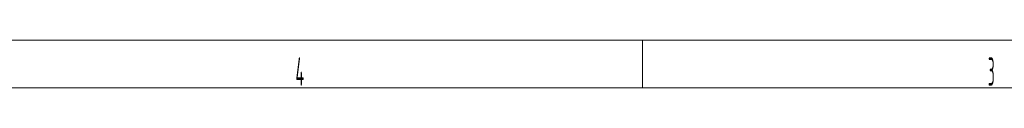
# Model space of a CAD drawing. Header units: millimetres. Extents: x 0 to 1189, y 0 to 841.
# Tile 10 of 28: x 894 to 998, y 5 to 10. Entities that reach past the tile are written whole.
import ezdxf

# ---------------------------------------------------------------- set-up
doc = ezdxf.new("R2010")
doc.units = ezdxf.units.MM
doc.layers.add('220', color=7, linetype='CONTINUOUS', true_color=0xffffff)
doc.styles.add('iso-1', font='isocp.shx')

msp = doc.modelspace()

# ---------------------------------------------------------------- linework, layer by layer
at = {"layer": '220', "color": 1, "linetype": 'Continuous', "lineweight": 13}
for p, q in [((999, 10), (10, 10)), ((959.813, 5), (959.813, 10))]:
    msp.add_line(p, q, dxfattribs=at)
at = {"layer": '220', "color": 30, "linetype": 'Continuous', "lineweight": 18}
msp.add_line((5, 5), (1184, 5), dxfattribs=at)

# ---------------------------------------------------------------- texts
at = {"layer": '220', "color": 1, "linetype": 'Continuous', "lineweight": 13, "char_height": 3, "attachment_point": 8, "line_spacing_factor": 0.963855, "style": 'iso-1'}
for s, insert in [('\\W0.4557;4', (923.67, 5.203)), ('\\W0.3667;3', (996.593, 5.203))]:
    msp.add_mtext(s, dxfattribs=dict(at, insert=insert))

doc.saveas('drawing.dxf')
